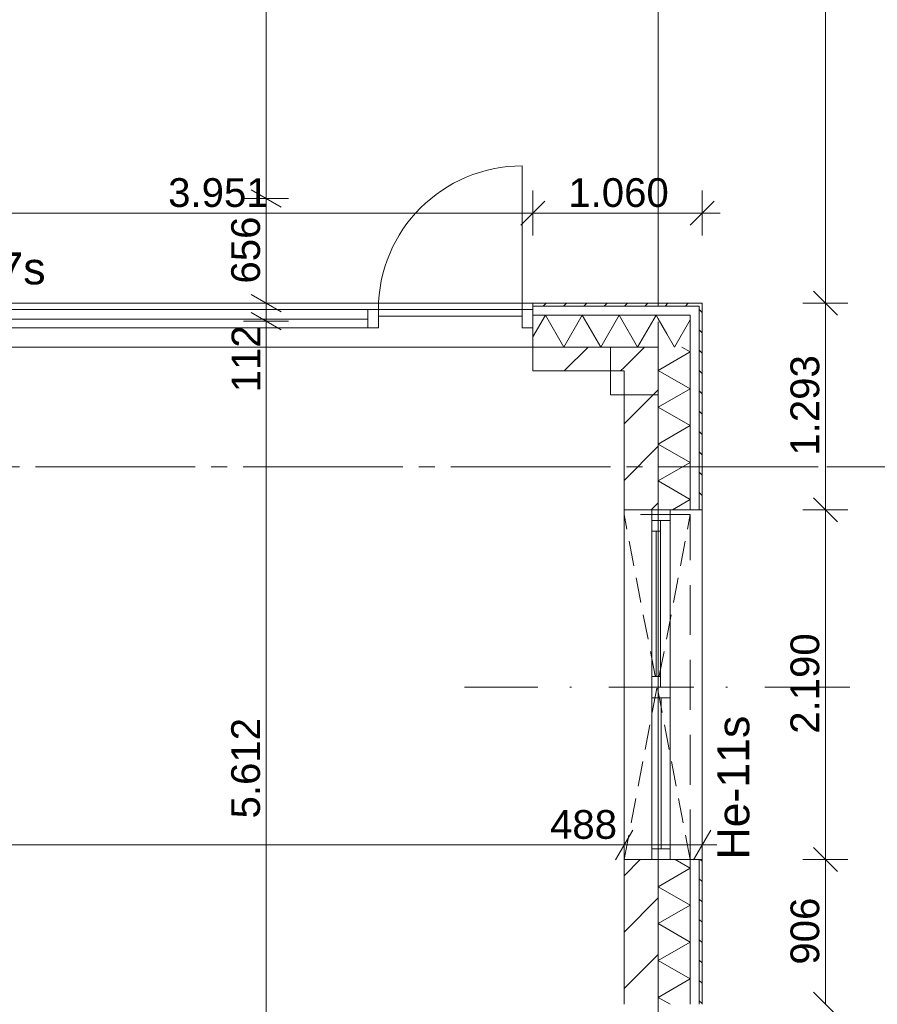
# Model space of a CAD drawing. Header units: millimetres. Extents: x 10 to 584, y 10 to 831.
# Tile 68 of 79: x 470 to 524, y 586 to 647. Entities that reach past the tile are written whole.
import ezdxf
from ezdxf.xclip import XClip

# ---------------------------------------------------------------- set-up
doc = ezdxf.new("R2010")
doc.units = ezdxf.units.MM
doc.header["$MEASUREMENT"] = 0
doc.header["$XCLIPFRAME"] = 0
for name, pattern in [('B0204', [13, 10, -1, 1, -1]), ('B0605', [9.6667, 5.3333, -2.333367, 3.33333e-05, -2]), ('B0701', [2.3412, 1.56, -0.7812]), ('B0703', [4.687, 3.125, -1.562])]:
    doc.linetypes.add(name, pattern=pattern)
for name, color, linetype in [('21 Buitenwanden', 7, 'Continuous'), ('21 Buitenwanden Deuren', 7, 'Continuous'), ('21 Buitenwanden Deurlabels', 7, 'Continuous'), ('21 Buitenwanden Doorsnede-arcering', 7, 'Continuous'), ('21 Buitenwanden Laagscheidingslijnen', 7, 'Continuous'), ('21 Buitenwanden Raamlabels', 7, 'Continuous'), ('21 Buitenwanden Ramen', 7, 'Continuous'), ('23 Vloeren', 7, 'Continuous'), ('28 Draagconstructies', 7, 'Continuous'), ('73 Keuken', 7, 'Continuous'), ('A Stramien', 7, 'Continuous'), ('Maatvoering 1_ 50_100', 7, 'Continuous')]:
    doc.layers.add(name, color=color, linetype=linetype)
doc.styles.add('GENERATED_STYLE_1', font='txt')
pattern_1 = [(225, (78, 259.1879), (-0.6363961, 0.6363961), [])]
pattern_2 = [(45, (78, 259.188), (-1.767767, 1.767767), [])]
pattern_3 = [(135, (78, 259.1879), (0.6363961, 0.6363961), [])]

# ---------------------------------------------------------------- blocks, each defined once
blk = doc.blocks.new('*X190')
at = {"layer": '21 Buitenwanden Doorsnede-arcering', "color": 7, "linetype": 'Continuous', "lineweight": 0}
for p in [(512, 628.398), (510.536, 627.513)]:
    blk.add_line(p, (511.013, 626.688), dxfattribs=at)
blk = doc.blocks.new('*X193')
at = {"layer": '21 Buitenwanden Doorsnede-arcering', "color": 7, "linetype": 'Continuous', "lineweight": 0}
blk.add_line((510, 628.442), (510.536, 627.513), dxfattribs=at)
blk = doc.blocks.new('*X195')
at = {"layer": '21 Buitenwanden Doorsnede-arcering', "color": 7, "linetype": 'Continuous', "lineweight": 0}
for p, q in [((502.93, 628.688), (502.144, 627.328)), ((502.93, 628.688), (504.084, 626.688)), ((505.239, 628.688), (504.084, 626.688)), ((505.239, 628.688), (506.394, 626.688)), ((507.549, 628.688), (506.394, 626.688)), ((507.549, 628.688), (508.703, 626.688)), ((509.858, 628.688), (508.703, 626.688)), ((509.858, 628.688), (510, 628.442))]:
    blk.add_line(p, q, dxfattribs=at)
blk = doc.blocks.new('*X478')
at = {"layer": '21 Buitenwanden Doorsnede-arcering', "color": 7, "linetype": 'Continuous', "lineweight": 0}
for p, q in [((512, 594.051), (511.05, 594.599)), ((512, 594.051), (510, 592.896)), ((512, 591.742), (510, 592.896)), ((512, 591.742), (510, 590.587)), ((512, 589.432), (510, 590.587)), ((512, 589.432), (510, 588.278)), ((512, 587.123), (510, 588.278)), ((512, 587.123), (510, 585.968)), ((510.748, 585.536), (510, 585.968))]:
    blk.add_line(p, q, dxfattribs=at)
blk = doc.blocks.new('*X479')
at = {"layer": '21 Buitenwanden Doorsnede-arcering', "color": 7, "linetype": 'Continuous', "lineweight": 0}
for p, q in [((512, 626.383), (510, 625.228)), ((512, 626.383), (511.471, 626.688)), ((512, 624.073), (510, 625.228)), ((512, 624.073), (510, 622.919)), ((512, 621.764), (510, 622.919)), ((512, 621.764), (510, 620.609)), ((512, 619.454), (510, 620.609)), ((512, 619.454), (510, 618.3)), ((512, 617.145), (510, 618.3)), ((512, 617.145), (510.881, 616.499))]:
    blk.add_line(p, q, dxfattribs=at)
blk = doc.blocks.new('Drawing_2_2', base_point=(78, 259.188))
at = {"layer": '21 Buitenwanden Doorsnede-arcering', "linetype": 'Continuous', "lineweight": 0, "true_color": 0x000000}
h = blk.add_hatch(dxfattribs=at)
h.set_pattern_fill('310_Naaldhout__01__0002', color=18, style=0, pattern_type=2)
h.set_pattern_definition(pattern_1)
h.paths.add_polyline_path([(512.56, 629.428), (502.144, 629.428), (502.144, 629.248), (512.533, 629.248), (512.56, 629.272)])
h = blk.add_hatch(dxfattribs=at)
h.set_pattern_fill('310_Naaldhout__01__0002', color=18, style=0, pattern_type=2)
h.set_pattern_definition(pattern_1)
h.paths.add_polyline_path([(512.56, 629.272), (512.56, 629.248), (512.74, 629.248), (512.74, 629.428)])
h = blk.add_hatch(dxfattribs=at)
h.set_pattern_fill('310_Naaldhout__01__0002', color=18, style=0, pattern_type=2)
h.set_pattern_definition(pattern_1)
h.paths.add_polyline_path([(512.56, 629.428), (512.56, 629.272), (512.74, 629.428)])
h = blk.add_hatch(dxfattribs=at)
h.set_pattern_fill('310_Naaldhout__01__0002', color=18, style=0, pattern_type=2)
h.set_pattern_definition(pattern_1)
h.paths.add_polyline_path([(512.56, 629.248), (512.56, 629.272), (512.533, 629.248)])
h = blk.add_hatch(dxfattribs=at)
h.set_pattern_fill('310_Naaldhout__01__0002', color=18, style=0, pattern_type=2)
h.set_pattern_definition(pattern_3)
h.paths.add_polyline_path([(512.56, 616.499), (512.74, 616.499), (512.74, 629.248), (512.56, 629.248)])
h = blk.add_hatch(dxfattribs=at)
h.set_pattern_fill('130_Kalkzandsteen_0002', color=18, style=0, pattern_type=2)
h.set_pattern_definition(pattern_2)
h.paths.add_polyline_path([(507.86, 626.688), (502.144, 626.688), (502.144, 625.188), (507.86, 625.188)])
h = blk.add_hatch(dxfattribs=at)
h.set_pattern_fill('130_Kalkzandsteen_0002', color=18, style=0, pattern_type=2)
h.set_pattern_definition(pattern_2)
h.paths.add_polyline_path([(507.86, 625.188), (509.586, 626.688), (507.86, 626.688)])
h = blk.add_hatch(dxfattribs=at)
h.set_pattern_fill('130_Kalkzandsteen_0002', color=18, style=0, pattern_type=2)
h.set_pattern_definition(pattern_2)
h.paths.add_polyline_path([(507.86, 625.188), (510, 625.188), (510, 626.688), (509.586, 626.688)])
h = blk.add_hatch(dxfattribs=at)
h.set_pattern_fill('130_Kalkzandsteen_0002', color=18, style=0, pattern_type=2)
h.set_pattern_definition(pattern_2)
h.paths.add_polyline_path([(507.86, 625.188), (507.86, 616.499), (510, 616.499), (510, 625.188)])
h = blk.add_hatch(dxfattribs=at)
h.set_pattern_fill('130_Kalkzandsteen_0002', color=18, style=0, pattern_type=2)
h.set_pattern_definition(pattern_2)
h.paths.add_polyline_path([(507.86, 585.536), (510, 585.536), (510, 594.599), (507.86, 594.599)])
h = blk.add_hatch(dxfattribs=at)
h.set_pattern_fill('310_Naaldhout__01__0002', color=18, style=0, pattern_type=2)
h.set_pattern_definition(pattern_3)
h.paths.add_polyline_path([(512.56, 594.599), (512.56, 585.536), (512.74, 585.536), (512.74, 594.599)])
at = {"layer": '21 Buitenwanden', "color": 2, "linetype": 'Continuous', "lineweight": 0}
for p, q in [((502.144, 629.428), (502.144, 629.248)), ((512.74, 616.499), (512.56, 616.499)), ((512.74, 594.599), (512.56, 594.599))]:
    blk.add_line(p, q, dxfattribs=at)
at = {"layer": '21 Buitenwanden', "color": 9, "linetype": 'Continuous', "lineweight": 0}
for p, q in [((502.144, 629.248), (502.144, 629.028)), ((502.144, 629.028), (502.144, 628.688)), ((512.56, 616.499), (512, 616.499)), ((512.56, 594.599), (512, 594.599))]:
    blk.add_line(p, q, dxfattribs=at)
at = {"layer": '21 Buitenwanden', "color": 1, "linetype": 'Continuous', "lineweight": 0}
for p, q in [((502.144, 628.688), (502.144, 627.888)), ((502.144, 627.888), (502.144, 626.688)), ((510.74, 616.499), (510, 616.499)), ((512, 616.499), (510.74, 616.499))]:
    blk.add_line(p, q, dxfattribs=at)
at = {"layer": '21 Buitenwanden', "color": 3, "linetype": 'Continuous', "lineweight": 0}
for p, q in [((502.144, 626.688), (502.144, 625.188)), ((509.6, 616.499), (507.86, 616.499)), ((510, 616.499), (509.6, 616.499))]:
    blk.add_line(p, q, dxfattribs=at)
at = {"layer": '21 Buitenwanden', "color": 9, "linetype": 'B0701', "lineweight": 0}
for p, q in [((512, 594.599), (507.86, 616.199)), ((507.86, 594.599), (512, 616.199))]:
    blk.add_line(p, q, dxfattribs=at)
at = {"layer": '21 Buitenwanden', "color": 9, "linetype": 'B0605', "lineweight": 0}
blk.add_line((522, 605.399), (497.86, 605.399), dxfattribs=at)
at = {"layer": '21 Buitenwanden', "color": 2, "linetype": 'Continuous', "lineweight": 0, "flags": 128}
for points in [[(512.74, 629.428), (502.144, 629.428)], [(512.74, 629.428), (512.74, 629.248)], [(512.74, 616.499), (512.74, 629.248)], [(512.74, 585.536), (512.74, 594.599)]]:
    blk.add_lwpolyline(points, dxfattribs=at)
at = {"layer": '21 Buitenwanden', "color": 3, "linetype": 'Continuous', "lineweight": 0, "flags": 128}
for points in [[(502.144, 625.188), (507.86, 625.188)], [(507.86, 625.188), (507.86, 616.499)], [(507.86, 594.599), (507.86, 585.536)]]:
    blk.add_lwpolyline(points, dxfattribs=at)
at = {"layer": '21 Buitenwanden', "color": 1, "linetype": 'B0703', "lineweight": 0, "flags": 128}
for points in [[(512, 616.199), (507.86, 616.199)], [(512, 594.599), (512, 616.199)], [(507.86, 594.599), (512, 594.599)]]:
    blk.add_lwpolyline(points, dxfattribs=at)
at = {"layer": '21 Buitenwanden Deuren', "color": 1, "linetype": 'Continuous', "lineweight": 0}
for p, q in [((501.474, 629.028), (501.474, 638.028)), ((491.804, 629.028), (463.3, 629.028)), ((492.474, 629.028), (491.804, 629.028)), ((491.804, 629.028), (491.804, 627.888)), ((492.474, 627.888), (492.474, 629.028)), ((492.474, 629.028), (501.474, 629.028)), ((492.474, 628.628), (492.474, 629.028)), ((502.144, 629.028), (501.474, 629.028)), ((501.474, 629.028), (501.474, 627.888)), ((501.474, 629.028), (501.474, 628.628)), ((502.144, 627.888), (502.144, 629.028)), ((463.3, 628.428), (491.804, 628.428)), ((501.474, 628.628), (492.474, 628.628)), ((502.144, 628.688), (502.144, 627.888)), ((502.144, 628.688), (502.144, 627.888)), ((491.804, 627.888), (492.474, 627.888)), ((501.474, 627.888), (502.144, 627.888)), ((502.144, 627.888), (502.144, 626.688))]:
    blk.add_line(p, q, dxfattribs=at)
at = {"layer": '21 Buitenwanden Deuren', "color": 2, "linetype": 'Continuous', "lineweight": 0}
blk.add_line((502.144, 629.428), (502.144, 629.248), dxfattribs=at)
at = {"layer": '21 Buitenwanden Deuren', "color": 9, "linetype": 'Continuous', "lineweight": 0}
for p, q in [((502.144, 629.248), (502.144, 629.028)), ((502.144, 629.028), (502.144, 628.688)), ((502.144, 629.028), (502.144, 628.688))]:
    blk.add_line(p, q, dxfattribs=at)
at = {"layer": '21 Buitenwanden Deuren', "color": 3, "linetype": 'Continuous', "lineweight": 0}
blk.add_line((502.144, 626.688), (502.144, 625.188), dxfattribs=at)
at = {"layer": '21 Buitenwanden Deuren', "color": 1, "linetype": 'Continuous', "lineweight": 0, "flags": 128}
blk.add_lwpolyline([(491.804, 627.888), (463.3, 627.888), (463.3, 629.028), (491.804, 629.028)], close=True, dxfattribs=at)
at = {"layer": '21 Buitenwanden Deuren', "color": 1, "linetype": 'Continuous', "lineweight": 0}
blk.add_arc((501.474, 629.028), 9, 90, 180, dxfattribs=at)
at = {"layer": '21 Buitenwanden Laagscheidingslijnen', "color": 2, "linetype": 'Continuous', "lineweight": 0}
for p, q in [((512, 629.248), (502.144, 629.248)), ((512.533, 629.248), (512, 629.248)), ((512.533, 629.248), (512.56, 629.248)), ((512.56, 628.688), (512.56, 629.248)), ((512.56, 628.688), (512.56, 629.248)), ((512.56, 616.499), (512.56, 628.688)), ((512.56, 585.536), (512.56, 594.599))]:
    blk.add_line(p, q, dxfattribs=at)
at = {"layer": '21 Buitenwanden Laagscheidingslijnen', "color": 1, "linetype": 'Continuous', "lineweight": 0}
for p, q in [((510, 628.688), (502.144, 628.688)), ((511.888, 628.688), (510, 628.688)), ((511.888, 628.688), (512, 628.688)), ((512, 626.688), (512, 628.688)), ((512, 626.688), (512, 628.688)), ((512, 616.499), (512, 626.688)), ((512, 585.536), (512, 594.599))]:
    blk.add_line(p, q, dxfattribs=at)
at = {"layer": '21 Buitenwanden Laagscheidingslijnen', "color": 3, "linetype": 'Continuous', "lineweight": 0}
for p, q in [((507.86, 626.688), (502.144, 626.688)), ((509.586, 626.688), (507.86, 626.688)), ((509.586, 626.688), (507.86, 626.688)), ((509.586, 626.688), (510, 626.688)), ((509.586, 626.688), (510, 626.688)), ((510, 625.188), (510, 626.688)), ((510, 616.499), (510, 625.188)), ((510, 585.536), (510, 594.599))]:
    blk.add_line(p, q, dxfattribs=at)
at = {"layer": '21 Buitenwanden Ramen', "color": 9, "linetype": 'Continuous', "lineweight": 0}
for p, q in [((507.86, 594.599), (507.86, 616.499)), ((512.56, 616.499), (512, 616.499)), ((512.74, 594.599), (512.74, 616.499)), ((512.56, 594.599), (512, 594.599))]:
    blk.add_line(p, q, dxfattribs=at)
at = {"layer": '21 Buitenwanden Ramen', "color": 3, "linetype": 'Continuous', "lineweight": 0}
for p, q in [((509.6, 616.499), (507.86, 616.499)), ((510, 616.499), (509.6, 616.499)), ((510, 616.499), (509.6, 616.499)), ((509.6, 594.599), (507.86, 594.599)), ((510, 594.599), (509.6, 594.599)), ((510, 594.599), (509.6, 594.599))]:
    blk.add_line(p, q, dxfattribs=at)
at = {"layer": '21 Buitenwanden Ramen', "color": 1, "linetype": 'Continuous', "lineweight": 0}
for p, q in [((509.6, 615.829), (509.6, 616.499)), ((510.74, 616.499), (510, 616.499)), ((510.74, 616.499), (510, 616.499)), ((510.74, 616.499), (510.74, 615.829)), ((512, 616.499), (510.74, 616.499)), ((510.14, 615.829), (509.6, 615.829)), ((509.6, 615.159), (509.6, 615.829)), ((509.6, 615.829), (510.14, 615.829)), ((510.74, 615.829), (510.14, 615.829)), ((510.14, 615.829), (510.14, 615.159)), ((510.74, 615.829), (510.74, 605.384)), ((509.6, 606.054), (509.6, 615.159)), ((510.14, 615.159), (509.6, 615.159)), ((509.6, 606.054), (509.6, 615.159)), ((509.87, 606.054), (509.87, 615.159)), ((510.14, 615.159), (510.14, 606.054)), ((509.6, 605.384), (509.6, 606.054)), ((509.6, 606.054), (510.14, 606.054)), ((510.14, 606.054), (510.14, 605.384)), ((509.6, 605.049), (509.6, 605.384)), ((509.6, 605.384), (510.14, 605.384)), ((510.14, 605.384), (509.6, 605.384)), ((510.14, 605.384), (510.74, 605.384)), ((510.74, 605.384), (510.74, 605.049)), ((509.6, 604.714), (509.6, 605.049)), ((510.74, 605.049), (510.74, 604.714)), ((510.74, 604.714), (509.6, 604.714)), ((509.6, 595.269), (509.6, 604.714)), ((510.17, 595.269), (510.17, 604.714)), ((510.74, 604.714), (510.74, 595.269)), ((509.6, 594.599), (509.6, 595.269)), ((509.6, 595.269), (510.74, 595.269)), ((510.74, 595.269), (510.74, 594.599)), ((510.74, 594.599), (510, 594.599)), ((510.74, 594.599), (510, 594.599)), ((512, 594.599), (510.74, 594.599))]:
    blk.add_line(p, q, dxfattribs=at)
at = {"layer": '21 Buitenwanden Ramen', "color": 2, "linetype": 'Continuous', "lineweight": 0}
for p, q in [((512.74, 616.499), (512.56, 616.499)), ((512.74, 594.599), (512.56, 594.599))]:
    blk.add_line(p, q, dxfattribs=at)
at = {"layer": '23 Vloeren', "color": 1, "linetype": 'Continuous', "lineweight": 0, "flags": 128}
for points in [[(96, 265.188), (370, 265.188), (370, 439.188), (366, 439.188), (366, 570.048), (420.61, 570.048), (420.61, 554.048), (510, 554.048), (510, 626.688), (459.924, 626.688), (459.924, 683.688), (510, 683.688), (510, 757.188), (294, 757.188), (294, 763.188), (78, 763.188), (78, 475.188), (96, 475.188)], [(462.63, 629.428), (510, 629.428), (510, 680.948), (462.63, 680.948)]]:
    blk.add_lwpolyline(points, close=True, dxfattribs=at)
at = {"layer": '28 Draagconstructies', "color": 3, "linetype": 'Continuous', "lineweight": 0, "flags": 128}
blk.add_lwpolyline([(507, 623.688), (510, 623.688), (510, 626.688), (507, 626.688)], close=True, dxfattribs=at)
at = {"layer": 'A Stramien', "color": 9, "linetype": 'B0204', "lineweight": 0}
for p, q in [((510, 784.271), (510, 233.204)), ((68, 619.188), (520.556, 619.188)), ((520.556, 619.188), (530.556, 619.188))]:
    blk.add_line(p, q, dxfattribs=at)
at = {"layer": 'Maatvoering 1_ 50_100', "color": 1, "linetype": 'Continuous', "lineweight": 0}
for p, q in [((520.461, 629.428), (520.461, 680.948)), ((485.444, 635.987), (485.444, 674.386)), ((484.507, 636.529), (486.382, 635.446)), ((502.144, 633.666), (502.144, 636.479)), ((512.74, 633.666), (512.74, 636.479)), ((486.85, 635.987), (484.038, 635.987)), ((485.444, 629.428), (485.444, 635.987)), ((502.894, 635.823), (501.394, 634.323)), ((511.99, 634.323), (513.49, 635.823)), ((462.63, 635.073), (502.144, 635.073)), ((502.144, 635.073), (512.74, 635.073)), ((512.74, 635.073), (513.865, 635.073)), ((519.711, 630.178), (521.211, 628.678)), ((486.85, 629.428), (484.038, 629.428)), ((484.507, 629.969), (486.382, 628.887)), ((485.444, 628.31), (485.444, 629.428)), ((521.867, 629.428), (519.054, 629.428)), ((520.461, 616.499), (520.461, 629.428)), ((484.507, 628.851), (486.382, 627.769)), ((486.85, 628.31), (484.038, 628.31)), ((485.444, 572.188), (485.444, 628.31)), ((519.711, 617.249), (521.211, 615.749)), ((521.867, 616.499), (519.054, 616.499)), ((520.461, 594.599), (520.461, 616.499)), ((507.86, 594.104), (507.86, 596.917)), ((512.74, 594.104), (512.74, 596.917)), ((508.401, 596.448), (507.319, 594.573)), ((512.199, 594.573), (513.281, 596.448)), ((407.878, 595.511), (507.86, 595.511)), ((507.86, 595.511), (512.74, 595.511)), ((512.74, 595.511), (513.657, 595.511)), ((519.711, 595.349), (521.211, 593.849)), ((521.867, 594.599), (519.054, 594.599)), ((520.461, 585.536), (520.461, 594.599)), ((519.711, 586.286), (521.211, 584.786))]:
    blk.add_line(p, q, dxfattribs=at)
at = {"layer": '73 Keuken', "color": 4, "linetype": 'Continuous', "lineweight": 0}
for name in ['*X195', '*X193', '*X190', '*X479', '*X478']:
    blk.add_blockref(name, (0, 0), dxfattribs=at)
at = {"layer": '21 Buitenwanden Deurlabels', "color": 2, "linetype": 'Continuous', "lineweight": 0, "insert": (462.63, 630.581), "char_height": 2, "attachment_point": 7, "style": 'GENERATED_STYLE_1'}
blk.add_mtext('\\A1;{\\pql;\\fArial|b0|i0|c0|p38;He-07s}', dxfattribs=at)
at = {"layer": '21 Buitenwanden Raamlabels', "color": 2, "linetype": 'Continuous', "lineweight": 0, "insert": (513.697, 594.599), "char_height": 2, "attachment_point": 1, "rotation": 90, "style": 'GENERATED_STYLE_1'}
blk.add_mtext('\\A1;{\\pql;\\fArial|b0|i0|c0|p38;He-11s}', dxfattribs=at)
at = {"layer": 'Maatvoering 1_ 50_100', "color": 2, "linetype": 'Continuous', "lineweight": 0, "char_height": 1.8, "attachment_point": 7, "style": 'GENERATED_STYLE_1'}
for s, insert, width in [('\\A1;{\\pql;\\fArial|b0|i0|c0|p38;3.951}', (479.31, 635.433), 6.15497), ('\\A1;{\\pql;\\fArial|b0|i0|c0|p38;1.060}', (504.365, 635.433), 6.15497), ('\\A1;{\\pql;\\fArial|b0|i0|c0|p38;488}', (503.22, 595.871), 4.09784)]:
    blk.add_mtext(s, dxfattribs=dict(at, insert=insert, width=width))
at = {"layer": 'Maatvoering 1_ 50_100', "color": 2, "linetype": 'Continuous', "lineweight": 0, "char_height": 1.8, "attachment_point": 7, "rotation": 90, "style": 'GENERATED_STYLE_1'}
for s, insert, width in [('\\A1;{\\pql;\\fArial|b0|i0|c0|p38;656}', (485.084, 630.659), 4.09784), ('\\A1;{\\pql;\\fArial|b0|i0|c0|p38;112}', (485.084, 623.851), 3.91682), ('\\A1;{\\pql;\\fArial|b0|i0|c0|p38;1.293}', (520.101, 619.886), 6.15497), ('\\A1;{\\pql;\\fArial|b0|i0|c0|p38;2.190}', (520.101, 602.472), 6.15497), ('\\A1;{\\pql;\\fArial|b0|i0|c0|p38;5.612}', (485.084, 597.171), 6.15497), ('\\A1;{\\pql;\\fArial|b0|i0|c0|p38;906}', (520.101, 588.019), 4.09784)]:
    blk.add_mtext(s, dxfattribs=dict(at, insert=insert, width=width))

msp = doc.modelspace()

# ---------------------------------------------------------------- block references
at = {"color": 4, "linetype": 'Continuous', "lineweight": 0}
ref = msp.add_blockref('Drawing_2_2', (78, 259.188), dxfattribs=at)
XClip(ref).set_block_clipping_path([(30, 141.736842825), (586.5626696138, 806.4087291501)])

doc.saveas('drawing.dxf')
